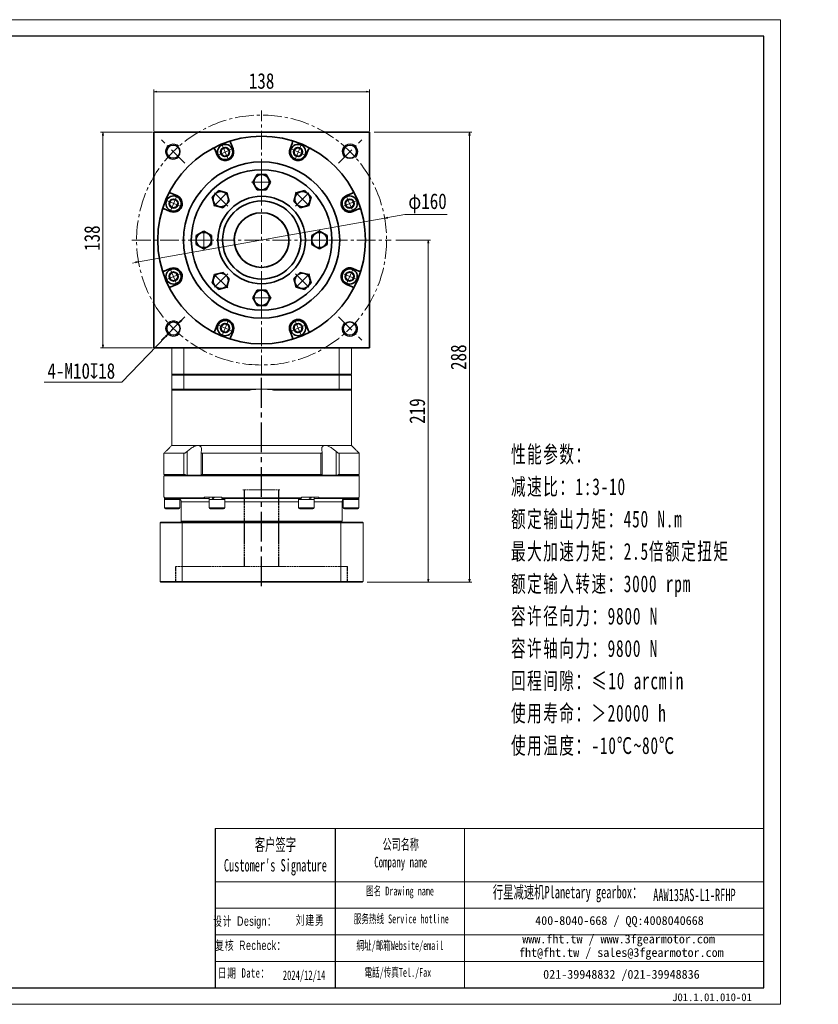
# Model space of a CAD drawing. Header units: millimetres. Extents: x -5 to 915, y 0 to 630.
# Tile 4 of 4: x 404 to 915, y 0 to 630. Entities that reach past the tile are written whole.
import ezdxf

# ---------------------------------------------------------------- set-up
doc = ezdxf.new("R2010")
doc.units = ezdxf.units.MM
doc.set_wipeout_variables(frame=1)
for name, pattern in [('CENTER2', [28.575, 19.05, -3.175, 3.175, -3.175]), ('DASHED', [0.75, 0.5, -0.25]), ('点画线', [18, 12, -2, 2, -2])]:
    doc.linetypes.add(name, pattern=pattern)
for name, color, linetype in [('3中心线层', 1, 'CENTER2'), ('6文字层', 3, 'Continuous'), ('7标注层', 4, 'Continuous')]:
    doc.layers.add(name, color=color, linetype=linetype)
for name, color, linetype, lineweight in [('SLD-0', 7, 'Continuous', 18), ('中心线层', 1, '点画线', 18), ('图框_外框线', 7, 'Continuous', 18), ('尺寸线层', 3, 'Continuous', 18), ('粗实线层', 7, 'Continuous', 35)]:
    doc.layers.add(name, color=color, linetype=linetype, lineweight=lineweight)
doc.styles.add('SLDTEXTSTYLE4', font='SimSun.ttf', dxfattribs={"width": 0.611111})
doc.styles.get("Standard").update_dxf_attribs({"font": 'SimSun.ttf'})
doc.styles.add('宋体', font='SimSun.ttf', dxfattribs={"width": 0.8})
doc.styles.add('标准', font='txt', dxfattribs={"width": 0.667})
doc.styles.add('样式 1', font='SimSun.ttf')
doc.dimstyles.new('A水平标注$0', dxfattribs={"dimtxt": 3.5, "dimasz": 2, "dimexe": 1.5, "dimexo": 3, "dimgap": 1.1, "dimtad": 1, "dimtoh": 1, "dimdec": 4, "dimdsep": 46, "dimtxsty": '宋体', "dimblk": 'OPEN', "dimcen": 3, "dimclrd": 3, "dimclre": 3, "dimclrt": 6, "dimadec": 0, "dimazin": 0, "dimtm": 1e-09, "dimtfac": 1, "dimtdec": 4, "dimtix": 1, "dimtmove": 0, "dimatfit": 3, "dimldrblk": 'OPEN', "dimfxl": 0, "dimlwd": 13, "dimlwe": 13, "dimarcsym": 0})
doc.dimstyles.new('D直径标注φ25', dxfattribs={"dimtxt": 3.5, "dimasz": 2, "dimexe": 1, "dimexo": 3, "dimtad": 1, "dimtoh": 1, "dimdec": 1, "dimdsep": 46, "dimtxsty": '宋体', "dimblk": 'OPEN', "dimcen": 3, "dimclrd": 3, "dimclre": 3, "dimclrt": 130, "dimadec": 0, "dimazin": 0, "dimtm": 1e-09, "dimtfac": 1, "dimtdec": 1, "dimtmove": 0, "dimatfit": 0, "dimldrblk": 'OPEN', "dimfxl": 0, "dimlwd": 13, "dimlwe": 13, "dimarcsym": 0})
doc.dimstyles.new('螺孔(M8-7H)', dxfattribs={"dimtxt": 3.5, "dimasz": 2, "dimexe": 1.25, "dimexo": 3, "dimtad": 1, "dimtoh": 1, "dimdec": 4, "dimdsep": 46, "dimtxsty": '宋体', "dimblk": 'OPEN', "dimcen": 3, "dimclrd": 3, "dimclre": 3, "dimclrt": 2, "dimadec": 0, "dimazin": 0, "dimtm": 1e-09, "dimtfac": 1, "dimtdec": 4, "dimtmove": 0, "dimatfit": 3, "dimldrblk": 'OPEN', "dimfxl": 0, "dimlwd": 9, "dimlwe": 9, "dimarcsym": 0})

# ---------------------------------------------------------------- blocks, each defined once
blk = doc.blocks.new('_Open')
at = {"color": 0, "linetype": 'ByBlock', "lineweight": -2}
for p, q in [((-1, 0.17), (0, 0)), ((-1, -0.17), (0, 0)), ((0, 0), (-1, 0))]:
    blk.add_line(p, q, dxfattribs=at)
blk = doc.blocks.new('*D11')
at = {"layer": 'Defpoints', "color": 0, "transparency": 16777216}
for p in [(492.4, 558.21), (457.54, 420.21), (492.4, 420.21)]:
    blk.add_point(p, dxfattribs=at)
at = {"layer": '尺寸线层', "color": 3, "lineweight": 13, "transparency": 16777216}
for p, q in [((489.4, 558.21), (456.04, 558.21)), ((457.54, 556.21), (457.54, 422.21)), ((489.4, 420.21), (456.04, 420.21))]:
    blk.add_line(p, q, dxfattribs=at)
at = {"layer": '尺寸线层', "color": 3, "lineweight": 13, "transparency": 16777216, "xscale": 2, "yscale": 2, "zscale": 2}
for p, rotation in [((457.54, 558.21), 90), ((457.54, 420.21), 270)]:
    blk.add_blockref('_Open', p, dxfattribs=dict(at, rotation=rotation))
at = {"layer": '尺寸线层', "color": 6, "transparency": 16777216, "insert": (450.66, 490.41), "char_height": 10, "attachment_point": 5, "rotation": 90, "style": '宋体', "bg_fill": 3, "box_fill_scale": 1.1, "bg_fill_color": 257, "bg_fill_transparency": 0}
blk.add_mtext('138', dxfattribs=at)
blk = doc.blocks.new('*D12')
at = {"layer": 'Defpoints', "color": 0, "transparency": 16777216}
for p in [(628.14, 584.1), (490.14, 555.96), (628.14, 555.96)]:
    blk.add_point(p, dxfattribs=at)
at = {"layer": '尺寸线层', "color": 3, "lineweight": 13, "transparency": 16777216}
for p, q in [((490.14, 558.96), (490.14, 585.6)), ((492.14, 584.1), (626.14, 584.1)), ((628.14, 558.96), (628.14, 585.6))]:
    blk.add_line(p, q, dxfattribs=at)
at = {"layer": '尺寸线层', "color": 3, "lineweight": 13, "transparency": 16777216, "xscale": 2, "yscale": 2, "zscale": 2, "rotation": 180}
blk.add_blockref('_Open', (490.14, 584.1), dxfattribs=at)
at = {"layer": '尺寸线层', "color": 3, "lineweight": 13, "transparency": 16777216, "xscale": 2, "yscale": 2, "zscale": 2}
blk.add_blockref('_Open', (628.14, 584.1), dxfattribs=at)
at = {"layer": '尺寸线层', "color": 6, "transparency": 16777216, "insert": (559.14, 590.98), "char_height": 10, "attachment_point": 5, "style": '宋体', "bg_fill": 3, "box_fill_scale": 1.1, "bg_fill_color": 257, "bg_fill_transparency": 0}
blk.add_mtext('138', dxfattribs=at)
blk = doc.blocks.new('*D20')
at = {"layer": 'Defpoints', "color": 0, "transparency": 16777216}
for p in [(637.91, 503.22), (480.38, 475.2)]:
    blk.add_point(p, dxfattribs=at)
at = {"layer": '尺寸线层', "color": 3, "lineweight": 13, "transparency": 16777216}
for p, q in [((650.72, 505.5), (639.88, 503.57)), ((677.97, 505.5), (650.72, 505.5)), ((480.38, 475.2), (637.91, 503.22)), ((478.41, 474.85), (476.44, 474.5))]:
    blk.add_line(p, q, dxfattribs=at)
at = {"layer": '尺寸线层', "color": 3, "lineweight": 13, "transparency": 16777216, "xscale": 2, "yscale": 2, "zscale": 2}
for p, rotation in [((637.91, 503.22), 190.0864135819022), ((480.38, 475.2), 10.08641358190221)]:
    blk.add_blockref('_Open', p, dxfattribs=dict(at, rotation=rotation))
at = {"layer": '尺寸线层', "color": 130, "transparency": 16777216, "insert": (665.34, 512.72), "char_height": 10, "attachment_point": 5, "style": '宋体', "bg_fill": 3, "box_fill_scale": 1.1, "bg_fill_color": 257, "bg_fill_transparency": 0}
blk.add_mtext('φ160', dxfattribs=at)
blk = doc.blocks.new('*X6')
at = {"layer": '中心线层', "linetype": '点画线', "lineweight": 18}
for p, q in [((-5.64, 0), (5.64, 0)), ((0, -5.64), (0, 5.64))]:
    blk.add_line(p, q, dxfattribs=at)
at = {"layer": '粗实线层'}
for p, q in [((-2.89, 0), (-1.44, 2.5)), ((-2.89, 0), (-1.44, -2.5)), ((-1.44, 2.5), (1.44, 2.5)), ((2.89, 0), (1.44, 2.5)), ((2.89, 0), (1.44, 2.5)), ((2.89, 0), (1.44, -2.5)), ((-1.44, -2.5), (1.44, -2.5))]:
    blk.add_line(p, q, dxfattribs=at)
blk.add_circle((0, 0), 2.89, dxfattribs=at)
for start, end in [(0, 180), (180, 360)]:
    blk.add_arc((0, 0), 4.89, start, end, dxfattribs=at)
blk = doc.blocks.new('*X8')
at = {"layer": '中心线层', "linetype": '点画线', "lineweight": 18}
for p, q in [((0, -6.4), (0, 6.4)), ((6.4, 0), (-6.4, 0))]:
    blk.add_line(p, q, dxfattribs=at)
at = {"layer": '粗实线层'}
for p, q in [((0, 5.65), (-4.89, 2.82)), ((-4.89, 2.82), (-4.89, -2.82)), ((4.89, 2.82), (0, 5.65)), ((4.89, 2.82), (4.89, -2.82)), ((-4.89, -2.82), (0, -5.65)), ((0, -5.65), (4.89, -2.82))]:
    blk.add_line(p, q, dxfattribs=at)
blk.add_circle((0, 0), 4.89, dxfattribs=at)
blk = doc.blocks.new('435GGHH_1')
at = {"layer": '粗实线层'}
for radius in [28, 25]:
    blk.add_circle((0, 0), radius, dxfattribs=at)
blk.add_wipeout([(-32.11, 0), (-32.11, 0.9), (-32.11, 2.82), (-34.56, 4.23), (-37, 5.65), (-39.45, 4.23), (-41.89, 2.82), (-41.89, 0.9), (-41.89, 0), (-41.89, -2.82), (-39.45, -4.23), (-37, -5.65), (-34.56, -4.23), (-32.11, -2.82)]).dxf.layer = '粗实线层'
blk.add_circle((0, 0), 45, dxfattribs=at)
blk.add_blockref('*X8', (-37, 0), dxfattribs=at)
for points in [[(0, 32.11), (0.9, 32.11), (2.82, 32.11), (4.23, 34.55), (5.65, 37), (4.23, 39.44), (2.82, 41.89), (0.9, 41.89), (0, 41.89), (-2.82, 41.89), (-4.23, 39.44), (-5.65, 37), (-4.23, 34.55), (-2.82, 32.11)], [(-22.71, 22.71), (-22.07, 23.34), (-20.71, 24.7), (-21.44, 27.43), (-22.17, 30.16), (-24.9, 30.89), (-27.62, 31.62), (-28.98, 30.26), (-29.62, 29.62), (-31.62, 27.62), (-30.89, 24.9), (-30.16, 22.17), (-27.43, 21.44), (-24.7, 20.71)], [(22.71, 22.71), (23.34, 22.07), (24.7, 20.71), (27.43, 21.44), (30.16, 22.17), (30.89, 24.9), (31.62, 27.62), (30.26, 28.98), (29.62, 29.62), (27.62, 31.62), (24.9, 30.89), (22.17, 30.16), (21.44, 27.43), (20.71, 24.7)], [(32.11, 0), (32.11, -0.9), (32.11, -2.82), (34.55, -4.23), (37, -5.65), (39.44, -4.23), (41.89, -2.82), (41.89, -0.9), (41.89, 0), (41.89, 2.82), (39.44, 4.23), (37, 5.65), (34.55, 4.23), (32.11, 2.82)], [(-22.71, -22.71), (-23.34, -22.07), (-24.7, -20.71), (-27.43, -21.44), (-30.16, -22.17), (-30.89, -24.9), (-31.62, -27.62), (-30.26, -28.98), (-29.62, -29.62), (-27.62, -31.62), (-24.9, -30.89), (-22.17, -30.16), (-21.44, -27.43), (-20.71, -24.7)], [(22.71, -22.71), (22.07, -23.34), (20.71, -24.7), (21.44, -27.43), (22.17, -30.16), (24.9, -30.89), (27.62, -31.62), (28.98, -30.26), (29.62, -29.62), (31.62, -27.62), (30.89, -24.9), (30.16, -22.17), (27.43, -21.44), (24.7, -20.71)], [(0, -32.11), (-0.9, -32.11), (-2.82, -32.11), (-4.23, -34.56), (-5.65, -37), (-4.23, -39.45), (-2.82, -41.89), (-0.9, -41.89), (0, -41.89), (2.82, -41.89), (4.23, -39.45), (5.65, -37), (4.23, -34.56), (2.82, -32.11)]]:
    blk.add_wipeout(points).dxf.layer = '粗实线层'
for p, rotation in [((0, 37), 270), ((-26.16, 26.16), 315.0000000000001), ((26.16, 26.16), 225.0000000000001), ((37, 0), 180), ((-26.16, -26.16), 45.00000000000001), ((26.16, -26.16), 135.0000000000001), ((0, -37), 90)]:
    blk.add_blockref('*X8', p, dxfattribs=dict(at, rotation=rotation))
blk = doc.blocks.new('*D31')
at = {"layer": 'Defpoints', "color": 0, "transparency": 16777216}
for p in [(628.14, 558.21), (692.21, 558.21), (623.64, 270.21)]:
    blk.add_point(p, dxfattribs=at)
at = {"layer": '尺寸线层', "color": 3, "lineweight": 13, "transparency": 16777216}
for p, q in [((631.14, 558.21), (693.71, 558.21)), ((692.21, 272.21), (692.21, 556.21)), ((626.64, 270.21), (693.71, 270.21))]:
    blk.add_line(p, q, dxfattribs=at)
at = {"layer": '尺寸线层', "color": 3, "lineweight": 13, "transparency": 16777216, "xscale": 2, "yscale": 2, "zscale": 2}
for p, rotation in [((692.21, 558.21), 90), ((692.21, 270.21), 270)]:
    blk.add_blockref('_Open', p, dxfattribs=dict(at, rotation=rotation))
at = {"layer": '尺寸线层', "color": 6, "transparency": 16777216, "insert": (685.21, 414.21), "char_height": 10, "attachment_point": 5, "rotation": 90, "style": '宋体', "bg_fill": 3, "box_fill_scale": 1.1, "bg_fill_color": 256, "bg_fill_true_color": 13158600, "bg_fill_transparency": 0}
blk.add_mtext('288', dxfattribs=at)
blk = doc.blocks.new('*D32')
at = {"layer": 'Defpoints', "color": 0, "transparency": 16777216}
for p in [(642.14, 489.21), (623.64, 270.21), (665.8, 270.21)]:
    blk.add_point(p, dxfattribs=at)
at = {"layer": '尺寸线层', "color": 3, "lineweight": 13, "transparency": 16777216}
for p, q in [((645.14, 489.21), (667.3, 489.21)), ((665.8, 487.21), (665.8, 272.21)), ((626.64, 270.21), (667.3, 270.21))]:
    blk.add_line(p, q, dxfattribs=at)
at = {"layer": '尺寸线层', "color": 3, "lineweight": 13, "transparency": 16777216, "xscale": 2, "yscale": 2, "zscale": 2}
for p, rotation in [((665.8, 489.21), 90), ((665.8, 270.21), 270)]:
    blk.add_blockref('_Open', p, dxfattribs=dict(at, rotation=rotation))
at = {"layer": '尺寸线层', "color": 6, "transparency": 16777216, "insert": (658.8, 379.71), "char_height": 10, "attachment_point": 5, "rotation": 90, "style": '宋体', "bg_fill": 3, "box_fill_scale": 1.1, "bg_fill_color": 256, "bg_fill_true_color": 13158600, "bg_fill_transparency": 0}
blk.add_mtext('219', dxfattribs=at)
blk = doc.blocks.new('*D35')
at = {"color": 3, "lineweight": 9, "transparency": 16777216}
for p, q in [((506.16, 436.13), (499.21, 428.94)), ((507.55, 437.57), (508.94, 439.01)), ((469.58, 398.25), (497.82, 427.5)), ((419.91, 398.25), (469.58, 398.25))]:
    blk.add_line(p, q, dxfattribs=at)
at = {"layer": 'Defpoints', "color": 0, "transparency": 16777216}
for p in [(506.16, 436.13), (499.21, 428.94)]:
    blk.add_point(p, dxfattribs=at)
at = {"color": 3, "lineweight": 9, "transparency": 16777216, "xscale": 2, "yscale": 2, "zscale": 2}
for p, rotation in [((506.16, 436.13), 226.0029299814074), ((499.21, 428.94), 46.00292998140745)]:
    blk.add_blockref('_Open', p, dxfattribs=dict(at, rotation=rotation))
at = {"color": 2, "transparency": 16777216, "insert": (443.74, 405.35), "char_height": 10, "attachment_point": 5, "style": '宋体', "bg_fill": 3, "box_fill_scale": 1.1, "bg_fill_color": 257, "bg_fill_transparency": 0}
blk.add_mtext('4-M10{\\famgdt|b0|i0|c0|p0;x}{18}', dxfattribs=at)

msp = doc.modelspace()

# ---------------------------------------------------------------- linework, layer by layer
at = {"color": 7, "linetype": 'Continuous', "lineweight": 15}
for p, q in [((501.64446, 420.2107), (501.64446, 403.2107)), ((509.44788, 403.2107), (509.44788, 420.2107)), ((608.84104, 420.2107), (608.84104, 403.2107)), ((616.64446, 403.2107), (616.64446, 420.2107)), ((616.14446, 403.2107), (608.65456, 403.2107)), ((608.84104, 402.7107), (608.84104, 393.7107)), ((608.84104, 402.7107), (616.64446, 402.7107)), ((616.64446, 393.7107), (616.64446, 402.7107)), ((509.44788, 393.7107), (501.64446, 393.7107)), ((502.14446, 393.2107), (509.63436, 393.2107)), ((559.14446, 393.7107), (509.44788, 393.7107)), ((509.63436, 393.2107), (551.57809, 393.2107)), ((608.84104, 393.7107), (559.14446, 393.7107)), ((566.71083, 393.2107), (608.65456, 393.2107)), ((608.65456, 393.2107), (616.14446, 393.2107)), ((616.64446, 393.7107), (608.84104, 393.7107)), ((518.48582, 357.7107), (501.64446, 357.7107)), ((511.49922, 338.7107), (511.49922, 353.85807)), ((599.8031, 357.7107), (518.48582, 357.7107)), ((616.64446, 357.7107), (599.8031, 357.7107)), ((606.7897, 353.85807), (606.7897, 338.7107)), ((509.46046, 352.7107), (496.64446, 352.7107)), ((509.46046, 352.7107), (509.46046, 339.2107)), ((597.06213, 352.7107), (521.22679, 352.7107)), ((521.22679, 339.2107), (521.22679, 352.7107)), ((597.06213, 352.7107), (597.06213, 339.2107)), ((608.82847, 339.2107), (608.82847, 352.7107)), ((509.46046, 339.2107), (496.64446, 339.2107)), ((496.64446, 338.2107), (559.14446, 338.2107)), ((559.14446, 338.7107), (497.14446, 338.7107)), ((497.14446, 338.7107), (510.68183, 338.7107)), ((520.4744, 338.7107), (597.81452, 338.7107)), ((597.06213, 339.2107), (521.22679, 339.2107)), ((496.64446, 324.7107), (496.97835, 324.7107)), ((501.89446, 323.1107), (496.89446, 323.1107)), ((496.97835, 324.2107), (496.97835, 324.7107)), ((522.47408, 324.2107), (496.97835, 324.2107)), ((497.47201, 323.7107), (522.79629, 323.7107)), ((506.89446, 323.1107), (501.89446, 323.1107)), ((507.64446, 321.7107), (525.51946, 321.7107)), ((522.47408, 324.7107), (522.47408, 324.2107)), ((522.47408, 324.7107), (533.64873, 324.7107)), ((522.79629, 323.7107), (525.57946, 323.7107)), ((534.84959, 323.1107), (525.51946, 323.1107)), ((533.64873, 324.2107), (533.64873, 324.7107)), ((584.64019, 324.2107), (533.64873, 324.2107)), ((533.82018, 323.7107), (584.46874, 323.7107)), ((535.51946, 323.1107), (534.84959, 323.1107)), ((535.51946, 321.7107), (582.76946, 321.7107)), ((535.83121, 323.7107), (536.01946, 323.7107)), ((582.26946, 323.7107), (582.45771, 323.7107)), ((592.76946, 323.1107), (582.76946, 323.1107)), ((584.64019, 324.7107), (584.64019, 324.2107)), ((584.64019, 324.7107), (595.81485, 324.7107)), ((592.70946, 323.7107), (595.49263, 323.7107)), ((592.76946, 321.7107), (610.64446, 321.7107)), ((595.81485, 324.2107), (595.81485, 324.7107)), ((501.89446, 317.8607), (496.89446, 317.8607)), ((497.64446, 317.1107), (501.89446, 317.1107)), ((506.89446, 317.8607), (501.89446, 317.8607)), ((501.89446, 317.1107), (506.14446, 317.1107)), ((534.84959, 317.8607), (525.51946, 317.8607)), ((526.26946, 317.1107), (534.20007, 317.1107)), ((534.20007, 317.1107), (534.76946, 317.1107)), ((535.51946, 317.8607), (534.84959, 317.8607)), ((592.76946, 317.8607), (582.76946, 317.8607)), ((583.51946, 317.1107), (592.01946, 317.1107)), ((610.64446, 309.2107), (507.64446, 309.2107)), ((494.14446, 308.2107), (508.33846, 308.2107)), ((494.14446, 308.2107), (494.14446, 270.7107)), ((508.51097, 308.7107), (494.64446, 308.7107)), ((508.33846, 308.2107), (609.95046, 308.2107)), ((508.33846, 270.7107), (508.33846, 308.2107)), ((609.77795, 308.7107), (508.51097, 308.7107)), ((609.95046, 308.2107), (609.95046, 270.7107)), ((508.33846, 270.7107), (494.14446, 270.7107)), ((494.64446, 270.2107), (508.51097, 270.2107)), ((609.95046, 270.7107), (508.33846, 270.7107)), ((508.51097, 270.2107), (609.77795, 270.2107))]:
    msp.add_line(p, q, dxfattribs=at)
at = {"color": 6, "linetype": 'DASHED', "lineweight": 15}
for p, q in [((547.14446, 329.2107), (571.14446, 329.2107)), ((504.14446, 280.2107), (614.14446, 280.2107))]:
    msp.add_line(p, q, dxfattribs=at)
msp.add_line((606.27131, 112.46828), (606.27131, 10.59276))
at = {"color": 7, "linetype": 'Continuous', "lineweight": 15}
for centre, radius, start, end in [((502.5661, 545.76942), 5, 43.21916255, 315.15915552), ((615.72282, 545.76942), 5, 313.19926813, 224.84084448), ((502.68405, 432.53423), 5, 46.75097942, 316.90020391), ((615.60487, 432.53423), 5, 133.24902058, 46.68136541), ((559.14446, 336.2107), 57.5, 90, 97.56142971), ((559.14446, 336.2107), 57.5, 82.43857029, 90), ((505.64446, 321.7107), 2, 0, 30.16812693), ((612.64446, 321.7107), 2, 149.81508116, 180), ((497.64446, 317.8607), 0.75, 180, 270), ((506.14446, 317.8607), 0.75, 270, 0), ((526.26946, 317.8607), 0.75, 180, 270), ((534.76946, 317.8607), 0.75, 270, 0), ((583.51946, 317.8607), 0.75, 180, 270), ((592.01946, 317.8607), 0.75, 270, 0), ((612.14446, 317.8607), 0.75, 180, 270)]:
    msp.add_arc(centre, radius, start, end, dxfattribs=at)
at = {"color": 7, "linetype": 'Continuous', "lineweight": 15, "extrusion": (0, 0, -1)}
for centre, major_axis, ratio, start_param, end_param in [((501.89446, 324.7107), (0, 8.55633), 0.577350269, 4.618754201, 4.71238898), ((501.89446, 323.1107), (0, 8.55633), 0.577350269, 4.71238898, 4.837645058), ((530.51946, 324.7107), (4.54557, 8.49348), 0.227735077, 4.403003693, 4.591107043), ((530.51946, 323.1107), (4.54557, 8.49348), 0.227735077, 4.591107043, 4.779210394), ((530.51946, 324.7107), (3.07332, 5.74255), 0.227735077, 4.452374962, 4.591107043), ((587.76946, 324.7107), (4.54557, 8.49348), 0.227735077, 1.44951439, 1.63761774), ((587.76946, 323.1107), (3.07332, 5.74255), 0.227735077, 1.310782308, 1.44951439), ((587.76946, 323.1107), (4.54557, 8.49348), 0.227735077, 1.261411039, 1.44951439)]:
    msp.add_ellipse(centre, major_axis=major_axis, ratio=ratio, start_param=start_param, end_param=end_param, dxfattribs=at)
at = {"color": 7, "linetype": 'Continuous', "lineweight": 15}
for points in [[(608.84104, 402.7107), (608.65456, 403.2107)], [(616.14446, 403.2107), (616.64446, 402.7107)], [(501.64446, 357.7107), (501.64446, 393.7107)], [(501.64446, 393.7107), (502.14446, 393.2107)], [(509.44788, 393.7107), (509.63436, 393.2107)], [(608.84104, 393.7107), (608.65456, 393.2107)], [(616.14446, 393.2107), (616.64446, 393.7107)], [(616.64446, 393.7107), (616.64446, 357.7107)], [(496.64446, 352.7107), (501.64446, 357.7107)], [(520.44016, 338.7107), (520.44016, 353.4806)], [(597.84877, 353.4809), (597.84877, 338.7107)], [(496.64446, 339.2107), (496.64446, 352.7107)], [(497.14446, 338.7107), (496.64446, 339.2107)], [(496.64446, 338.2107), (497.14446, 338.7107)], [(496.64446, 324.7107), (496.64446, 338.2107)], [(496.89446, 317.8607), (496.89446, 323.1107)], [(496.97835, 324.2107), (497.47201, 323.7107)], [(506.83446, 323.33575), (506.83446, 323.1107)], [(506.89446, 323.1107), (506.89446, 317.8607)], [(507.64446, 309.2107), (507.64446, 321.7107)], [(522.79629, 323.7107), (522.47408, 324.2107)], [(525.51946, 317.8607), (525.51946, 323.1107)], [(525.57946, 323.1107), (525.57946, 324.7107)], [(533.64873, 324.2107), (533.82018, 323.7107)], [(535.45946, 323.7107), (535.45946, 323.1107)], [(535.51946, 323.1107), (535.51946, 317.8607)], [(582.76946, 317.8607), (582.76946, 323.1107)], [(582.82946, 323.1107), (582.82946, 323.7107)], [(584.46874, 323.7107), (584.64019, 324.2107)], [(592.70946, 324.7107), (592.70946, 323.1107)], [(592.76946, 323.1107), (592.76946, 317.8607)], [(595.81485, 324.2107), (595.49263, 323.7107)], [(610.64446, 321.7107), (610.64446, 309.2107)], [(611.39446, 317.8607), (611.39446, 323.1107)], [(611.45446, 323.1107), (611.45446, 323.30309)], [(508.14446, 308.7107), (507.64446, 309.2107)], [(610.64446, 309.2107), (610.14446, 308.7107)], [(494.14446, 308.2107), (494.64446, 308.7107)], [(508.51097, 308.7107), (508.33846, 308.2107)], [(609.95046, 308.2107), (609.77795, 308.7107)], [(494.64446, 270.2107), (494.14446, 270.7107)], [(508.33846, 270.7107), (508.51097, 270.2107)], [(609.77795, 270.2107), (609.95046, 270.7107)]]:
    msp.add_open_spline(points, degree=1, dxfattribs=at)
for points, knots in [([(511.49922, 353.85807), (511.24057, 353.63655), (510.81376, 353.27103), (510.18698, 352.90766), (509.75105, 352.73602), (509.54628, 352.71818), (509.46046, 352.7107)], [0, 0, 0, 0, 0.923658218, 1.524159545, 2.020218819, 2.378137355, 2.378137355, 2.378137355, 2.378137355]), ([(518.48582, 357.7107), (518.0843, 357.67233), (517.25315, 357.59293), (515.92091, 357.03891), (514.6957, 356.3507), (513.20761, 355.34892), (512.18819, 354.45931), (511.49922, 353.85807)], [0, 0, 0, 0, 1.493533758, 3.091577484, 4.322036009, 5.554470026, 8.123989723, 8.123989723, 8.123989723, 8.123989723]), ([(520.49118, 353.85807), (520.54266, 354.09132), (520.64604, 354.5597), (520.70087, 355.27922), (520.64507, 356.00745), (520.43326, 356.64387), (520.08894, 357.13422), (519.67054, 357.45649), (519.16195, 357.6522), (518.75608, 357.70816), (518.51791, 357.71039), (518.48582, 357.7107)], [0, 0, 0, 0, 0.626246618, 1.257495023, 2.032414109, 2.823629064, 3.42820033, 4.048095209, 4.555440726, 5.077036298, 5.158257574, 5.158257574, 5.158257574, 5.158257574]), ([(521.22679, 352.7107), (521.15855, 352.714), (521.0197, 352.72074), (520.84699, 352.77399), (520.70351, 352.85528), (520.58013, 352.97482), (520.48733, 353.13961), (520.43863, 353.35324), (520.43628, 353.59404), (520.47277, 353.76954), (520.49118, 353.85807)], [0, 0, 0, 0, 0.165195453, 0.336098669, 0.501143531, 0.67031152, 0.899665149, 1.135559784, 1.381616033, 1.632058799, 1.632058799, 1.632058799, 1.632058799]), ([(597.79774, 353.85807), (597.8195, 353.74787), (597.86364, 353.5243), (597.83769, 353.25712), (597.7588, 353.05143), (597.65411, 352.91305), (597.51633, 352.80973), (597.36955, 352.74906), (597.21574, 352.71621), (597.11364, 352.71254), (597.06213, 352.7107)], [0, 0, 0, 0, 0.312581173, 0.634124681, 0.837734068, 1.046108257, 1.214079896, 1.386575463, 1.508153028, 1.631948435, 1.631948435, 1.631948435, 1.631948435]), ([(599.8031, 357.7107), (599.62229, 357.70154), (599.25608, 357.68299), (598.78715, 357.53267), (598.38571, 357.29344), (598.01519, 356.91059), (597.73204, 356.35361), (597.59287, 355.60758), (597.60477, 354.76989), (597.73309, 354.16357), (597.79774, 353.85807)], [0, 0, 0, 0, 0.468845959, 0.949596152, 1.451964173, 1.965089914, 2.734777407, 3.526210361, 4.335728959, 5.157885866, 5.157885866, 5.157885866, 5.157885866]), ([(606.7897, 353.85807), (606.263, 354.32303), (605.41141, 355.07481), (604.12168, 356.00682), (603.09301, 356.64649), (602.12613, 357.13554), (601.05807, 357.55338), (600.27784, 357.70628), (599.83556, 357.71039), (599.8031, 357.7107)], [0, 0, 0, 0, 1.980910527, 3.202878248, 4.450542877, 5.416537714, 6.381330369, 7.998144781, 8.126222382, 8.126222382, 8.126222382, 8.126222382]), ([(608.82847, 352.7107), (608.7078, 352.72468), (608.46699, 352.75259), (607.96078, 352.98011), (607.37721, 353.34756), (606.98981, 353.68418), (606.7897, 353.85807)], [0, 0, 0, 0, 0.48914015, 0.976123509, 1.653805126, 2.377879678, 2.377879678, 2.377879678, 2.377879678]), ([(509.46046, 339.2107), (509.581, 339.19653), (509.82155, 339.16827), (510.26016, 338.97456), (510.54494, 338.79636), (510.68183, 338.7107)], [0, 0, 0, 0, 0.457440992, 0.912864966, 1.334419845, 1.334419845, 1.334419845, 1.334419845]), ([(520.4744, 338.7107), (520.52276, 338.82148), (520.61168, 339.02514), (520.898, 339.18647), (521.13112, 339.20365), (521.22679, 339.2107)], [0, 0, 0, 0, 0.4023771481, 0.7397651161, 0.974629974, 0.974629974, 0.974629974, 0.974629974]), ([(597.06213, 339.2107), (597.19596, 339.19653), (597.46303, 339.16827), (597.7083, 338.97456), (597.78004, 338.79636), (597.81452, 338.7107)], [0, 0, 0, 0, 0.33430891, 0.6671437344, 0.9752262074, 0.9752262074, 0.9752262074, 0.9752262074]), ([(607.60709, 338.7107), (607.78706, 338.82148), (608.11795, 339.02514), (608.54608, 339.18647), (608.74629, 339.20365), (608.82847, 339.2107)], [0, 0, 0, 0, 0.551089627, 1.013171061, 1.334838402, 1.334838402, 1.334838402, 1.334838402]), ([(507.37423, 322.71752), (507.37153, 322.72534), (507.36274, 322.75087), (506.99161, 323.31055), (506.38435, 323.66389), (505.91949, 323.70024), (505.78584, 323.7107)], [0, 0, 0, 0, 0.326549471, 1.065534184, 1.708406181, 1.967821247, 1.967821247, 1.967821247, 1.967821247]), ([(535.45946, 323.56957), (535.49532, 323.59032), (535.66001, 323.68566), (535.75607, 323.6997), (535.83121, 323.7107)], [0, 0, 0, 0, 0.0872534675, 0.4007646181, 0.4007646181, 0.4007646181, 0.4007646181]), ([(582.45771, 323.7107), (582.5437, 323.69895), (582.63286, 323.68677), (582.82272, 323.57785), (582.82946, 323.57398)], [0, 0, 0, 0, 0.3845346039, 0.3986983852, 0.3986983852, 0.3986983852, 0.3986983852]), ([(612.50309, 323.7107), (612.31904, 323.69171), (611.77476, 323.63556), (611.28523, 323.24686), (611.00196, 322.88746), (610.88548, 322.66267), (610.90872, 322.7063), (610.9147, 322.71753)], [0, 0, 0, 0, 0.371254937, 1.097915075, 1.483628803, 1.880459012, 2.017902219, 2.017902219, 2.017902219, 2.017902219])]:
    msp.add_open_spline(points, degree=3, knots=knots, dxfattribs=at)
at = {"layer": '3中心线层'}
msp.add_line((559.14446, 267.59401), (559.14446, 403.2107), dxfattribs=at)
at = {"layer": '3中心线层', "color": 6, "linetype": 'DASHED'}
for p, q in [((548.14446, 280.2107), (548.14446, 329.2107)), ((570.14446, 280.2107), (570.14446, 329.2107)), ((504.14446, 270.2107), (504.14446, 280.2107)), ((614.14446, 270.2107), (614.14446, 280.2107))]:
    msp.add_line(p, q, dxfattribs=at)
at = {"layer": '7标注层', "color": 0}
msp.add_line((529.42214, 112.46828), (529.42214, 10.61018), dxfattribs=at)
at = {"layer": '中心线层'}
msp.add_line((608.38481, 439.97034), (623.2412, 425.11395), dxfattribs=at)
at = {"layer": '图框_外框线'}
for p, q in [((529.42214, 112.46828), (606.27131, 112.46828)), ((606.27131, 112.46828), (606.27131, 10.61018)), ((606.27131, 112.46828), (880.64491, 112.46828)), ((689.07111, 112.46828), (689.07111, 10.61018)), ((529.42214, 78.47815), (606.27131, 78.47815)), ((606.27131, 78.47815), (880.64491, 78.47815)), ((529.42214, 61.48309), (880.64491, 61.48309)), ((529.42214, 44.48803), (880.64491, 44.48803)), ((529.42214, 27.49296), (880.64491, 27.49296))]:
    msp.add_line(p, q, dxfattribs=at)
at = {"layer": '图框_外框线', "color": 3}
msp.add_lwpolyline([(0, 0), (891.25509, 0), (891.25509, 630.24467), (0, 630.24467)], close=True, dxfattribs=at)
at = {"layer": '图框_外框线', "color": 3, "lineweight": 25}
msp.add_lwpolyline([(53.0509, 10.61018), (880.64491, 10.61018), (880.64491, 619.63449), (53.0509, 619.63449)], close=True, dxfattribs=at)
at = {"layer": '粗实线层'}
for p, q in [((628.14446, 558.2107), (490.14446, 558.2107)), ((490.14446, 558.2107), (490.14446, 420.2107)), ((628.14446, 420.2107), (628.14446, 558.2107)), ((540.88211, 547.67211), (539.28376, 551.53086)), ((577.40681, 547.67211), (579.00516, 551.53086)), ((530.71943, 543.46259), (529.12109, 547.32134)), ((587.56949, 543.46259), (589.16784, 547.32134)), ((500.68305, 470.94834), (496.8243, 469.35)), ((617.60587, 470.94834), (621.46462, 469.35)), ((504.89257, 460.78567), (501.03382, 459.18732)), ((613.39635, 460.78567), (617.25511, 459.18732)), ((530.71943, 434.9588), (529.12109, 431.10005)), ((587.56949, 434.9588), (589.16784, 431.10005)), ((540.88211, 430.74928), (539.28376, 426.89053)), ((577.40681, 430.74928), (579.00516, 426.89053)), ((490.14446, 420.2107), (628.14446, 420.2107))]:
    msp.add_line(p, q, dxfattribs=at)
for centre, radius in [((559.14446, 489.2107), 66.5), ((502.5661, 545.76942), 4.25), ((615.72282, 545.76942), 4.25), ((502.68405, 432.53423), 4.25), ((615.60487, 432.53423), 4.25)]:
    msp.add_circle(centre, radius, dxfattribs=at)
for centre, radius, start, end in [((528.19721, 546.93866), 1, 22.49996994, 118.19528495), ((535.80077, 545.56735), 5.5, 202.5, 22.5), ((582.48815, 545.56735), 5.5, 157.5, 337.5), ((590.09171, 546.93866), 1, 61.80471506, 157.50003006), ((621.84731, 470.27387), 1, 247.49996994, 343.19528495), ((501.4165, 458.26344), 1, 112.49996994, 208.19528495), ((616.87242, 458.26344), 1, 331.80471506, 67.50003006), ((535.80077, 432.85404), 5.5, 337.5, 157.5), ((582.48815, 432.85404), 5.5, 22.5, 202.5), ((528.19721, 431.48273), 1, 241.80471506, 337.50003006), ((590.09171, 431.48273), 1, 202.49996994, 298.19528495), ((540.20764, 426.50785), 1, 157.49996994, 253.19528495), ((578.08128, 426.50785), 1, 286.80471506, 22.50003006)]:
    msp.add_arc(centre, radius, start, end, dxfattribs=at)

# ---------------------------------------------------------------- texts
at = {"layer": '6文字层', "insert": (821.92627, 7.02614), "char_height": 5, "width": 43.304423, "attachment_point": 1, "style": '样式 1'}
msp.add_mtext('J01.1.01.010-01', dxfattribs=at)
at = {"layer": 'SLD-0', "color": 1, "attachment_point": 2}
for s, insert, char_height, width, style in [("{\\fSimSun|b1|i0|c134|p2;客户签字\\PCustomer's Signature}", (567.97919, 106.17998), 7.93103, 98.6628306, 'SLDTEXTSTYLE4'), ('{\\fSimSun|b1|i0|c134|p2;公司名称\\PCompany name}', (648.19635, 105.75896), 6.7980257, 88.0132073, 'SLDTEXTSTYLE4'), ('{\\fSimSun|b1|i0|c134|p2;图名 Drawing name}', (647.73168, 75.34535), 5.6650214, 72.4481706, 'SLDTEXTSTYLE4'), ('{\\fSimSun|b1|i0|c134|p2;  \\H1.1667x;行星减速机Planetary gearbox\\fSimSun|b0|i0|c134|p2;：}', (752.1699, 75.78234), 6.7980257, 106.9169012, 'SLDTEXTSTYLE4'), ('\\pt39.65515;{\\fSimSun|b1|i0|c134|p2;\\C256;AAW135AS-L1-RFHP}', (836.15659, 73.97743), 7.93103, 57.7179115, 'SLDTEXTSTYLE4'), ('{\\fSimSun|b0|i0|c134|p2;\\T1.1;设计 \\fArial|b0|i0|c0|p34;Design\\fSimSun|b0|i0|c134|p2;：}', (548.43165, 56.23285), 6, 55.2494584, '标准'), ('{\\fSimSun|b0|i0|c134|p2;\\T1.1;刘建勇}', (590.19662, 56.88644), 6, 31.9717109, '标准'), ('{\\fSimSun|b1|i0|c134|p2;服务热线 Service hotline}', (648.53502, 57.53181), 5.6650214, 80.7142219, 'SLDTEXTSTYLE4'), ('{\\fSimSun|b0|i0|c134|p2;\\T1.1;复核 \\fArial|b0|i0|c0|p34;Recheck\\fSimSun|b0|i0|c134|p2;：}', (552.14601, 40.75941), 6, 57.1774519, '标准'), ('{\\fSimSun|b1|i0|c134|p2;網址/邮箱Website/email}', (647.65292, 40.46399), 5.6650214, 84.0159079, 'SLDTEXTSTYLE4'), ('{\\T1.1;日期 Date：}', (547.75125, 23.07314), 6, 31.9717109, '标准'), ('{\\fNSimSun|b0|i0|c134|p49;2024/12/14}', (586.32491, 21.64076), 6, 31.9717109, '标准'), ('{\\fSimSun|b1|i0|c134|p2;電話/传真Tel./Fax}', (646.3837, 23.26309), 5.6650214, 85.026373, 'SLDTEXTSTYLE4')]:
    msp.add_mtext(s, dxfattribs=dict(at, insert=insert, char_height=char_height, width=width, style=style))
at = {"layer": 'SLD-0', "color": 1, "char_height": 5.6650214, "attachment_point": 2}
for s, insert, width in [('{\\fSimSun|b1|i0|c134|p2;400-8040-668 / QQ:4008040668}', (788.17994, 56.44936), 164.9394167), ('{\\fSimSun|b1|i0|c134|p2;www.fht.tw / www.3fgearmotor.com }', (787.65759, 44.64988), 165.1250929), ('\\pt67.98026;{\\fSimSun|b1|i0|c134|p2;fht@fht.tw / sales@3fgearmotor.com }', (789.38407, 36.02355), 165.1250929), ('{\\fSimSun|b1|i0|c134|p2;021-39948832 /021-39948836 }', (789.4433, 22.02448), 126.0854997)]:
    msp.add_mtext(s, dxfattribs=dict(at, insert=insert, width=width))
at = {"layer": '尺寸线层', "insert": (718.77556, 357.47085), "char_height": 6.3, "width": 160.8832739, "attachment_point": 1, "line_spacing_factor": 1.15057, "style": '标准'}
msp.add_mtext('{\\H1.71429x;\\T1.1;性能参数：\\P减速比：1:3-10\\P额定输出力矩：450 N.m\\P最大加速力矩：2.5倍额定扭矩\\P额定输入转速：3000 rpm\\P容许径向力：9800 N\\P容许轴向力：9800 N\\P回程间隙：≤10 arcmin\\P使用寿命：＞20000 h\\P使用温度：-10℃~80℃', dxfattribs=at)

# ---------------------------------------------------------------- next in the draw order: dimensions: what is measured, and where the dimension line sits
at = {"layer": '尺寸线层'}
dim = msp.add_linear_dim(base=(457.54342, 420.2107), p1=(492.39867, 558.2107), p2=(492.39867, 420.2107), angle=270, dimstyle='A水平标注$0', override={"dimtxt": 10, "dimgap": 2, "dimblk": 'Open', "dimtfill": 1, "dimtfillclr": 256}, dxfattribs=at)
dim.commit()
dim.dimension.update_dxf_attribs({"geometry": '*D11', "text_midpoint": (457.54342, 490.41126), "dimtype": 160})

# ---------------------------------------------------------------- next in the draw order: linework, layer by layer
at = {"layer": '中心线层'}
for p, q in [((476.14446, 489.2107), (642.14446, 489.2107)), ((509.90411, 439.97034), (495.04772, 425.11395))]:
    msp.add_line(p, q, dxfattribs=at)
at = {"layer": '粗实线层'}
msp.add_arc((496.44161, 470.27387), 1, 196.80471506, 292.50003006, dxfattribs=at)

# ---------------------------------------------------------------- next in the draw order: dimensions: what is measured, and where the dimension line sits
at = {"layer": '尺寸线层'}
dim = msp.add_linear_dim(base=(628.14446, 584.0959), p1=(490.14446, 555.95648), p2=(628.14446, 555.95648), dimstyle='A水平标注$0', override={"dimtxt": 10, "dimgap": 2, "dimblk": 'Open', "dimtfill": 1, "dimtfillclr": 256}, dxfattribs=at)
dim.commit()
dim.dimension.update_dxf_attribs({"geometry": '*D12', "text_midpoint": (559.14446, 584.0959), "dimtype": 160})

# ---------------------------------------------------------------- next in the draw order: linework, layer by layer
at = {"layer": '中心线层'}
for p, q in [((559.14446, 403.2107), (559.14446, 572.2107)), ((509.90411, 538.45105), (495.04772, 553.30744)), ((608.38481, 538.45105), (623.2412, 553.30744))]:
    msp.add_line(p, q, dxfattribs=at)
msp.add_circle((559.14446, 489.2107), 80, dxfattribs=at)
at = {"layer": '粗实线层'}
for centre, start, end in [((540.20764, 551.91354), 106.80471506, 202.50003006), ((578.08128, 551.91354), 337.49996994, 73.19528495)]:
    msp.add_arc(centre, 1, start, end, dxfattribs=at)

# ---------------------------------------------------------------- next in the draw order: dimensions: what is measured, and where the dimension line sits
at = {"layer": '尺寸线层'}
dim = msp.add_diameter_dim_2p(p1=(480.38088, 475.20003), p2=(637.90804, 503.22136), dimstyle='D直径标注φ25', override={"dimtxt": 10, "dimgap": 2, "dimpost": 'φ<>', "dimblk": 'Open', "dimtfill": 1, "dimtfillclr": 256}, dxfattribs=at)
dim.commit()
dim.dimension.update_dxf_attribs({"geometry": '*D20', "text_midpoint": (650.7156, 505.4996), "dimtype": 163})

# ---------------------------------------------------------------- next in the draw order: linework, layer by layer
at = {"layer": '粗实线层'}
for p, q in [((504.89257, 517.63572), (501.03382, 519.23407)), ((613.39635, 517.63572), (617.25511, 519.23407)), ((500.68305, 507.47305), (496.8243, 509.07139)), ((617.60587, 507.47305), (621.46462, 509.07139))]:
    msp.add_line(p, q, dxfattribs=at)
msp.add_circle((559.14446, 489.2107), 50, dxfattribs=at)
for centre, radius, start, end in [((501.4165, 520.15795), 1, 151.80471506, 247.50003006), ((502.78781, 512.55438), 5.5, 247.5, 67.5), ((615.50111, 512.55438), 5.5, 112.5, 292.5), ((616.87242, 520.15795), 1, 292.49996994, 28.19528495), ((496.44161, 508.14752), 1, 67.49996994, 163.19528495), ((621.84731, 508.14752), 1, 16.80471506, 112.50003006), ((502.78781, 465.86701), 5.5, 292.5, 112.5), ((615.50111, 465.86701), 5.5, 67.5, 247.5)]:
    msp.add_arc(centre, radius, start, end, dxfattribs=at)

# ---------------------------------------------------------------- next in the draw order: block references
msp.add_blockref('435GGHH_1', (559.14446, 489.2107), dxfattribs=at)

# ---------------------------------------------------------------- next in the draw order: dimensions: what is measured, and where the dimension line sits
dim = msp.add_diameter_dim_2p(p1=(506.15716, 436.1311), p2=(499.21094, 428.93735), text='4-M<>{\\famgdt|b0|i0|c0|p0;x}{18}', dimstyle='螺孔(M8-7H)', override={"dimtxt": 10, "dimgap": 2, "dimtad": 1, "dimtih": 0, "dimtoh": 1, "dimdec": 4, "dimlfac": 1, "dimpost": '<>', "dimcen": 0, "dimse1": 0, "dimse2": 0, "dimsd1": 0, "dimsd2": 0, "dimtix": 0, "dimtofl": 1, "dimatfit": 3, "dimtvp": 0.1})
dim.commit()
dim.dimension.update_dxf_attribs({"geometry": '*D35', "text_midpoint": (443.74306, 398.2489), "dimtype": 163})

# ---------------------------------------------------------------- next in the draw order: wipeouts: each hides what was drawn before it
for points in [[(540.31854, 547.43867), (539.94055, 548.1701), (539.94055, 548.1701), (539.05842, 549.21424), (537.92175, 549.97343), (536.61936, 550.38834), (535.253, 550.42657), (533.92945, 550.08512), (533.92945, 550.08512), (532.75211, 549.39067), (531.81298, 548.39748), (531.18544, 547.18315), (530.91852, 545.84258), (531.03308, 544.4805), (531.03308, 544.4805), (531.283, 543.69602), (531.283, 543.69602), (531.92127, 542.5905), (532.82393, 541.68785), (533.92945, 541.04958), (535.1625, 540.71918), (536.43904, 540.71918), (537.67209, 541.04958), (537.67209, 541.04958), (538.97657, 541.84896), (539.97018, 543.01233), (540.55566, 544.4258), (540.6757, 545.95101)], [(587.00592, 543.69602), (587.25584, 544.4805), (587.25584, 544.4805), (587.3704, 545.84258), (587.10348, 547.18315), (586.47594, 548.39748), (585.53681, 549.39067), (584.35947, 550.08512), (584.35947, 550.08512), (583.03592, 550.42657), (581.66956, 550.38834), (580.36717, 549.97343), (579.2305, 549.21424), (578.34837, 548.1701), (578.34837, 548.1701), (577.97038, 547.43867), (577.97038, 547.43867), (577.63998, 546.20562), (577.63998, 544.92907), (577.97038, 543.69602), (578.60865, 542.5905), (579.51131, 541.68785), (580.61683, 541.04958), (580.61683, 541.04958), (582.10449, 540.69242), (583.6297, 540.81246), (585.04317, 541.39794), (586.20654, 542.39155)], [(504.65913, 517.07216), (503.87466, 517.32207), (503.87466, 517.32207), (502.51258, 517.43663), (501.172, 517.16971), (499.95768, 516.54217), (498.96449, 515.60304), (498.27004, 514.42571), (498.27004, 514.42571), (497.92859, 513.10215), (497.96681, 511.7358), (498.38173, 510.4334), (499.14092, 509.29673), (500.18506, 508.4146), (500.18506, 508.4146), (500.91649, 508.03661), (500.91649, 508.03661), (502.14954, 507.70622), (503.42608, 507.70622), (504.65913, 508.03661), (505.76465, 508.67489), (506.66731, 509.57754), (507.30558, 510.68306), (507.30558, 510.68306), (507.66274, 512.17072), (507.5427, 513.69593), (506.95722, 515.1094), (505.96361, 516.27277)], [(617.37243, 508.03661), (618.10386, 508.4146), (618.10386, 508.4146), (619.148, 509.29673), (619.90719, 510.4334), (620.32211, 511.7358), (620.36034, 513.10215), (620.01888, 514.42571), (620.01888, 514.42571), (619.32443, 515.60304), (618.33124, 516.54217), (617.11692, 517.16971), (615.77635, 517.43663), (614.41427, 517.32207), (614.41427, 517.32207), (613.62979, 517.07216), (613.62979, 517.07216), (612.52427, 516.43388), (611.62161, 515.53123), (610.98334, 514.42571), (610.65295, 513.19266), (610.65295, 511.91611), (610.98334, 510.68306), (610.98334, 510.68306), (611.78273, 509.37858), (612.94609, 508.38497), (614.35956, 507.7995), (615.88478, 507.67946)], [(500.91649, 470.38478), (500.18506, 470.00679), (500.18506, 470.00679), (499.14092, 469.12466), (498.38173, 467.98799), (497.96681, 466.68559), (497.92859, 465.31924), (498.27004, 463.99568), (498.27004, 463.99568), (498.96449, 462.81835), (499.95768, 461.87922), (501.172, 461.25168), (502.51258, 460.98476), (503.87466, 461.09932), (503.87466, 461.09932), (504.65913, 461.34923), (504.65913, 461.34923), (505.76465, 461.98751), (506.66731, 462.89016), (507.30558, 463.99568), (507.63597, 465.22873), (507.63597, 466.50528), (507.30558, 467.73833), (507.30558, 467.73833), (506.50619, 469.04281), (505.34283, 470.03642), (503.92936, 470.62189), (502.40414, 470.74193)], [(613.62979, 461.34923), (614.41427, 461.09932), (614.41427, 461.09932), (615.77635, 460.98476), (617.11692, 461.25168), (618.33124, 461.87922), (619.32443, 462.81835), (620.01888, 463.99568), (620.01888, 463.99568), (620.36034, 465.31924), (620.32211, 466.68559), (619.90719, 467.98799), (619.148, 469.12466), (618.10386, 470.00679), (618.10386, 470.00679), (617.37243, 470.38478), (617.37243, 470.38478), (616.13939, 470.71517), (614.86284, 470.71517), (613.62979, 470.38478), (612.52427, 469.7465), (611.62161, 468.84385), (610.98334, 467.73833), (610.98334, 467.73833), (610.62619, 466.25067), (610.74622, 464.72546), (611.3317, 463.31199), (612.32531, 462.14862)], [(531.283, 434.72537), (531.03308, 433.94089), (531.03308, 433.94089), (530.91852, 432.57881), (531.18544, 431.23824), (531.81298, 430.02391), (532.75211, 429.03072), (533.92945, 428.33627), (533.92945, 428.33627), (535.253, 427.99482), (536.61936, 428.03305), (537.92175, 428.44796), (539.05842, 429.20715), (539.94055, 430.25129), (539.94055, 430.25129), (540.31854, 430.98272), (540.31854, 430.98272), (540.64894, 432.21577), (540.64894, 433.49232), (540.31854, 434.72537), (539.68027, 435.83089), (538.77761, 436.73354), (537.67209, 437.37181), (537.67209, 437.37181), (536.18444, 437.72897), (534.65922, 437.60893), (533.24575, 437.02345), (532.08239, 436.02984)], [(577.97038, 430.98272), (578.34837, 430.25129), (578.34837, 430.25129), (579.2305, 429.20715), (580.36717, 428.44796), (581.66956, 428.03305), (583.03592, 427.99482), (584.35947, 428.33627), (584.35947, 428.33627), (585.53681, 429.03072), (586.47594, 430.02391), (587.10348, 431.23824), (587.3704, 432.57881), (587.25584, 433.94089), (587.25584, 433.94089), (587.00592, 434.72537), (587.00592, 434.72537), (586.36765, 435.83089), (585.46499, 436.73354), (584.35947, 437.37181), (583.12642, 437.70221), (581.84988, 437.70221), (580.61683, 437.37181), (580.61683, 437.37181), (579.31235, 436.57243), (578.31874, 435.40906), (577.73326, 433.99559), (577.61322, 432.47038)]]:
    msp.add_wipeout(points).dxf.layer = '粗实线层'

# ---------------------------------------------------------------- next in the draw order: linework, layer by layer
at = {"color": 7, "linetype": 'Continuous', "lineweight": 15}
for p, q in [((501.64446, 402.7107), (509.44788, 402.7107)), ((501.64446, 402.7107), (501.64446, 393.7107)), ((509.63436, 403.2107), (502.14446, 403.2107)), ((509.44788, 402.7107), (608.84104, 402.7107)), ((509.44788, 393.7107), (509.44788, 402.7107)), ((608.65456, 403.2107), (509.63436, 403.2107))]:
    msp.add_line(p, q, dxfattribs=at)
for points in [[(501.64446, 402.7107), (502.14446, 403.2107)], [(509.44788, 402.7107), (509.63436, 403.2107)]]:
    msp.add_open_spline(points, degree=1, dxfattribs=at)
at = {"layer": '粗实线层'}
msp.add_line((501.64446, 403.2107), (616.64446, 403.2107), dxfattribs=at)
msp.add_circle((559.14446, 489.2107), 17.5, dxfattribs=at)
msp.add_arc((559.14446, 489.2107), 17.5, 106.6015496, 73.3984504, dxfattribs=at)

# ---------------------------------------------------------------- next in the draw order: block references
for p, rotation in [((535.80077, 545.56735), 22.5), ((582.48815, 545.56735), 337.5000000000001), ((502.78781, 512.55438), 67.50000000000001), ((615.50111, 512.55438), 292.5000000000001), ((502.78781, 465.86701), 112.5), ((615.50111, 465.86701), 247.5000000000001), ((535.80077, 432.85404), 157.5000000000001), ((582.48815, 432.85404), 202.4999999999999)]:
    msp.add_blockref('*X6', p, dxfattribs=dict(at, rotation=rotation))

# ---------------------------------------------------------------- next in the draw order: dimensions: what is measured, and where the dimension line sits
at = {"layer": '尺寸线层'}
dim = msp.add_linear_dim(base=(692.21096, 558.2107), p1=(623.64446, 270.2107), p2=(628.14446, 558.2107), angle=90, dimstyle='A水平标注$0', override={"dimtxt": 10, "dimgap": 2}, dxfattribs=at)
dim.commit()
dim.dimension.update_dxf_attribs({"geometry": '*D31', "text_midpoint": (685.21096, 414.2107)})

# ---------------------------------------------------------------- next in the draw order: dimensions: what is measured, and where the dimension line sits
dim = msp.add_linear_dim(base=(665.80358, 270.2107), p1=(642.14446, 489.2107), p2=(623.64446, 270.2107), angle=90, dimstyle='A水平标注$0', override={"dimtxt": 10, "dimgap": 2}, dxfattribs=at)
dim.commit()
dim.dimension.update_dxf_attribs({"geometry": '*D32', "text_midpoint": (658.80358, 379.7107)})

# ---------------------------------------------------------------- next in the draw order: linework, layer by layer
at = {"color": 7, "linetype": 'Continuous', "lineweight": 15}
for p, q in [((621.64446, 352.7107), (608.82847, 352.7107)), ((621.14446, 338.7107), (559.14446, 338.7107)), ((559.14446, 338.2107), (621.64446, 338.2107)), ((607.60709, 338.7107), (621.14446, 338.7107)), ((621.64446, 339.2107), (608.82847, 339.2107)), ((595.49263, 323.7107), (620.81691, 323.7107)), ((621.31057, 324.2107), (595.81485, 324.2107)), ((621.39446, 323.1107), (611.39446, 323.1107)), ((621.31057, 324.7107), (621.31057, 324.2107)), ((621.31057, 324.7107), (621.64446, 324.7107)), ((621.39446, 317.8607), (611.39446, 317.8607)), ((612.14446, 317.1107), (620.64446, 317.1107)), ((623.64446, 308.7107), (609.77795, 308.7107)), ((609.95046, 308.2107), (624.14446, 308.2107)), ((624.14446, 270.7107), (624.14446, 308.2107)), ((609.77795, 270.2107), (623.64446, 270.2107)), ((624.14446, 270.7107), (609.95046, 270.7107))]:
    msp.add_line(p, q, dxfattribs=at)
msp.add_arc((620.64446, 317.8607), 0.75, 270, 0, dxfattribs=at)
at = {"color": 7, "linetype": 'Continuous', "lineweight": 15, "extrusion": (0, 0, -1)}
for centre, start_param, end_param in [((616.39446, 324.7107), 1.570796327, 1.758899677), ((616.39446, 323.1107), 1.477161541, 1.570796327)]:
    msp.add_ellipse(centre, major_axis=(0, 8.55633), ratio=0.577350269, start_param=start_param, end_param=end_param, dxfattribs=at)
at = {"color": 7, "linetype": 'Continuous', "lineweight": 15}
for points in [[(616.64446, 357.7107), (621.64446, 352.7107)], [(621.64446, 352.7107), (621.64446, 339.2107)], [(621.64446, 339.2107), (621.14446, 338.7107)], [(621.14446, 338.7107), (621.64446, 338.2107)], [(621.64446, 338.2107), (621.64446, 324.7107)], [(620.81691, 323.7107), (621.31057, 324.2107)], [(621.39446, 323.1107), (621.39446, 317.8607)], [(623.64446, 308.7107), (624.14446, 308.2107)], [(624.14446, 270.7107), (623.64446, 270.2107)]]:
    msp.add_open_spline(points, degree=1, dxfattribs=at)

doc.saveas('drawing.dxf')
